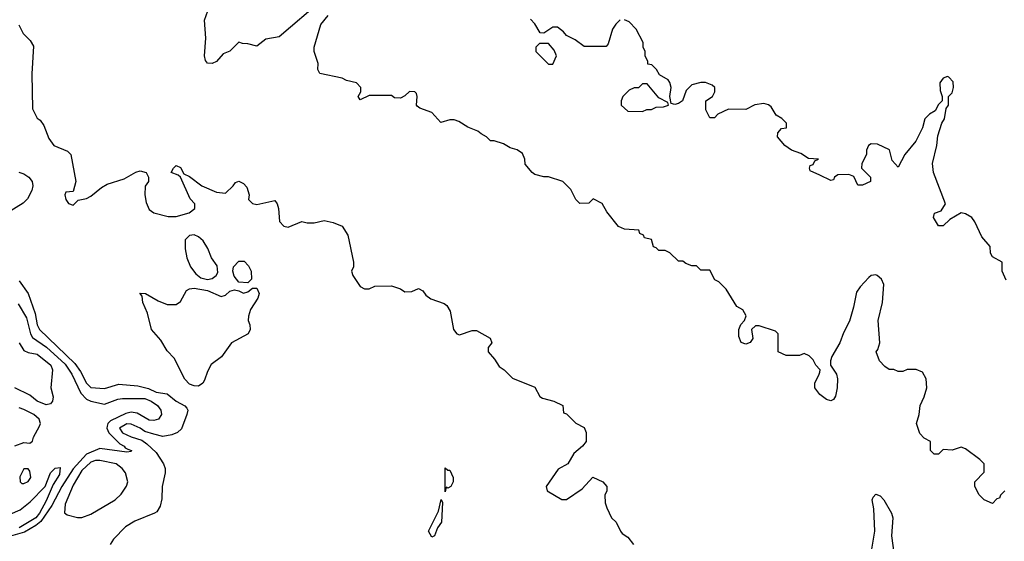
# Model space of a CAD drawing. Header units: inches. Extents: x 2380249 to 2585472, y 382747 to 546448.
# Tile 221 of 256: x 2476432 to 2480823, y 502585 to 504912. Entities that reach past the tile are written whole.
import ezdxf

# ---------------------------------------------------------------- set-up
doc = ezdxf.new("R2010")
doc.units = ezdxf.units.IN
doc.header["$MEASUREMENT"] = 0
doc.layers.add('C4570', color=7, linetype='Continuous')
doc.layers.add('C4580', color=7, linetype='Continuous')

msp = doc.modelspace()

# ---------------------------------------------------------------- linework, layer by layer
at = {"layer": 'C4570', "color": 4}
for points, elevation in [([(2477780.9, 504999.1), (2477590, 504834.8), (2477530, 504824.7), (2477490, 504794), (2477450, 504804.7), (2477425.4, 504805.4), (2477410, 504812), (2477370, 504772), (2477340.2, 504759.8), (2477310, 504726), (2477290, 504716), (2477270, 504718), (2477261, 504730), (2477256, 504750), (2477262, 504830), (2477256, 504910), (2477270.9, 504950.9)], 44), ([(2480000, 503352), (2479982, 503370), (2479970, 503394), (2479952.7, 503412.7), (2479930, 503422), (2479910, 503414), (2479850, 503414), (2479814, 503430), (2479814, 503510), (2479802, 503522), (2479730, 503546.8), (2479714, 503546), (2479695.3, 503530), (2479702, 503490), (2479690, 503472), (2479670, 503464.7), (2479650, 503472), (2479638.8, 503498.8), (2479639.1, 503530), (2479647.9, 503552.1), (2479664.7, 503570), (2479671.3, 503591.3), (2479656.9, 503616.9), (2479630, 503632), (2479582, 503710), (2479550, 503742), (2479531.6, 503751.6), (2479510, 503794), (2479470, 503794), (2479450, 503814), (2479430, 503814), (2479403.6, 503823.6), (2479390, 503834), (2479370, 503834), (2479331.6, 503871.6), (2479310, 503882), (2479282, 503882), (2479270, 503894), (2479258, 503898), (2479250, 503932), (2479218, 503938), (2479214, 503950), (2479198, 503958), (2479192.7, 503972.7), (2479130, 503978), (2479102, 503990), (2479050, 504054), (2479030, 504092), (2478990, 504112), (2478970, 504094), (2478930, 504092), (2478912, 504110), (2478890, 504154), (2478854, 504190), (2478790.9, 504210.9), (2478770, 504211), (2478730, 504221), (2478718, 504230), (2478687.1, 504267.1), (2478684.7, 504290), (2478674.8, 504314.8), (2478650.7, 504330.7), (2478619.8, 504339.8), (2478590, 504358), (2478548, 504372), (2478532, 504372), (2478514, 504390), (2478490, 504402), (2478475.3, 504415.3), (2478430, 504432), (2478390, 504458), (2478370, 504464.7), (2478350, 504464.7), (2478310, 504454), (2478270, 504498), (2478216.9, 504516.9), (2478205.4, 504525.4), (2478202, 504530), (2478204.7, 504570), (2478202, 504582), (2478194, 504590), (2478170, 504591.3), (2478150, 504572), (2478130, 504562), (2478103.6, 504563.6), (2478090, 504574), (2477990, 504574), (2477950, 504554), (2477942, 504570), (2477954, 504590), (2477954, 504610), (2477934, 504630), (2477890, 504641), (2477870, 504651), (2477771.3, 504671.3), (2477762, 504690), (2477763.6, 504716.4), (2477744.7, 504770), (2477744.7, 504790), (2477774.8, 504890), (2477807.3, 504930)], 44), ([(2479110, 504912), (2479090, 504892), (2479075.3, 504870), (2479056.4, 504803.6), (2479047.3, 504792.7), (2478950, 504792), (2478910, 504822), (2478870, 504842), (2478858, 504858), (2478830, 504878), (2478810, 504878), (2478770, 504852), (2478752.7, 504852.7), (2478730, 504894), (2478710, 504914)], 48), ([(2480000, 504217.9), (2479958, 504238), (2479954, 504250), (2479958, 504262), (2479970, 504266), (2479978, 504282), (2479994, 504290), (2479950, 504292), (2479915.3, 504315.3), (2479874, 504330), (2479844.7, 504350), (2479812, 504390), (2479812.7, 504407.3), (2479830, 504426), (2479851.1, 504428.9), (2479852, 504450), (2479830.9, 504470.9), (2479805.4, 504485.4), (2479783.6, 504523.6), (2479771.6, 504531.6), (2479750, 504538), (2479710, 504532), (2479670, 504512), (2479592.7, 504512.7), (2479546, 504490), (2479530, 504474), (2479510, 504474), (2479492, 504510), (2479492, 504550), (2479522, 504570), (2479532, 504590), (2479532, 504610), (2479519.8, 504619.8), (2479490, 504631.3), (2479470, 504631.3), (2479430, 504622), (2479404.7, 504595.3), (2479388, 504550), (2479370, 504538), (2479354, 504534), (2479338, 504538), (2479332, 504570), (2479338, 504610), (2479331.6, 504631.6), (2479323.6, 504643.6), (2479285.4, 504665.4), (2479272, 504690), (2479251.1, 504711.1), (2479234, 504714), (2479234, 504726), (2479222, 504750), (2479222, 504770), (2479212, 504790), (2479212, 504810), (2479182, 504870), (2479150, 504902), (2479130, 504912)], 48), ([(2476428.5, 504888.5), (2476447.7, 504850), (2476479.6, 504819.6), (2476493.4, 504793.4), (2476486.8, 504670), (2476490, 504514), (2476510, 504472), (2476523.6, 504463.6), (2476539.8, 504439.8), (2476562, 504382), (2476584.7, 504350), (2476644.9, 504324.9), (2476661, 504310), (2476682, 504190), (2476670, 504146), (2476638, 504142), (2476634, 504130), (2476638, 504110), (2476650, 504092), (2476670, 504084.7), (2476692.7, 504107.3), (2476730, 504114.8), (2476750, 504124), (2476796.6, 504163.4), (2476822, 504178), (2476898.4, 504201.6), (2476950, 504231), (2476970, 504237.3), (2476996, 504230), (2477006, 504210), (2477006, 504190), (2476991.3, 504168.7), (2476990.8, 504130), (2476996.8, 504096.8), (2477010, 504064.7), (2477030, 504051), (2477094.4, 504034.4), (2477130, 504034), (2477188, 504050), (2477213.2, 504070), (2477212.7, 504090), (2477192.5, 504112.5), (2477148.9, 504208.9), (2477139, 504219), (2477108, 504230), (2477118, 504250), (2477130, 504262), (2477150, 504252), (2477163.6, 504223.6), (2477190, 504212), (2477244.7, 504170), (2477310, 504142.8), (2477350, 504137.3), (2477384, 504170), (2477394, 504186), (2477410, 504192), (2477430, 504181), (2477444.5, 504164.5), (2477456, 504130), (2477452, 504110), (2477470, 504092), (2477490, 504086.8), (2477570, 504104.7), (2477581, 504090), (2477586.8, 504070), (2477590.9, 504010.9), (2477610, 503991.3), (2477630, 503986.8), (2477690, 504011), (2477714.6, 504005.4), (2477745.4, 504005.4), (2477790, 504016), (2477830, 504006.8), (2477870, 503990.8), (2477896, 503950), (2477921, 503830), (2477921, 503810), (2477911.3, 503790), (2477918, 503770), (2477950, 503722), (2477970, 503711.3), (2477990, 503711.3), (2478016.4, 503723.6), (2478090, 503724.7), (2478130, 503711.3), (2478150, 503698), (2478180.4, 503699.6), (2478210, 503712), (2478230, 503702), (2478243.5, 503683.5), (2478266.4, 503666.4), (2478325.4, 503645.4), (2478336.9, 503636.9), (2478351.6, 503611.6), (2478366.8, 503530), (2478382, 503510), (2478393.6, 503506.4), (2478450, 503524.7), (2478470, 503524.7), (2478530.9, 503490.9), (2478538, 503470), (2478522, 503450), (2478522, 503430), (2478550, 503398), (2478570, 503364.7), (2478592, 503350), (2478630, 503312), (2478730, 503272), (2478751.6, 503231.6), (2478763.6, 503223.6), (2478814, 503210), (2478854, 503190), (2478858, 503158), (2478870, 503154), (2478911.6, 503111.6), (2478950, 503092), (2478958, 503070), (2478958, 503030), (2478942, 503010), (2478903.5, 502976.5), (2478876, 502930), (2478833.2, 502906.8), (2478780.7, 502830), (2478784.7, 502810), (2478850, 502771.3), (2478870, 502771.3), (2478940.4, 502819.6), (2478988.4, 502871.6), (2479032, 502850), (2479051.3, 502830), (2479051.3, 502810), (2479042, 502790), (2479043.6, 502756.4), (2479050, 502734), (2479072, 502690), (2479092, 502670), (2479112, 502630), (2479119.6, 502619.6), (2479143.6, 502603.6), (2479170, 502571.3)], 36), ([(2476428.7, 504231.3), (2476450, 504224), (2476472.7, 504210), (2476487.7, 504190), (2476490.6, 504170), (2476486.8, 504150), (2476467.1, 504112.9), (2476447.1, 504092.9), (2476384.9, 504055.1)], 32), ([(2476430, 503747.3), (2476470.3, 503690.3), (2476500.6, 503600.6), (2476510.4, 503550), (2476520.4, 503530), (2476677.8, 503377.8), (2476702.8, 503342.8), (2476730, 503290.8), (2476750, 503270.8), (2476810, 503267.3), (2476874.5, 503285.5), (2476958.8, 503278.8), (2477006.6, 503266.6), (2477041, 503250), (2477090, 503243.1), (2477130.4, 503210), (2477168.9, 503188.9), (2477178.3, 503178.3), (2477182.4, 503170), (2477177.6, 503150), (2477154, 503086), (2477136, 503070), (2477110, 503059.5), (2477070, 503052.3), (2477030, 503062.9), (2476990, 503075.1), (2476969.2, 503090), (2476930, 503107.3), (2476910, 503109.6), (2476878, 503090), (2476890, 503068.9), (2476930, 503050.4), (2476976.5, 503036.5), (2476999, 503019), (2477040.7, 502980.7), (2477073, 502930), (2477081.6, 502910), (2477080.5, 502890), (2477067.3, 502830), (2477066.4, 502773.6), (2477058.8, 502741.2), (2477043.6, 502716.4), (2477034, 502710), (2476945.8, 502674.2), (2476904, 502650), (2476850, 502594), (2476836, 502570)], 32), ([(2476425, 503645), (2476462.3, 503582.3), (2476480.2, 503510), (2476490, 503494), (2476551.2, 503451.2), (2476635, 503375), (2476665.2, 503330), (2476705.4, 503245.4), (2476730, 503219.5), (2476750, 503210.2), (2476810, 503196.5), (2476870, 503218.7), (2476890, 503221.6), (2476990, 503221.7), (2477019.1, 503210), (2477046.8, 503190), (2477061, 503170), (2477064.7, 503150), (2477051, 503130), (2477030, 503123.6), (2477010, 503124.7), (2476956.4, 503156.4), (2476930, 503160.5), (2476904.9, 503155.1), (2476837.4, 503122.6), (2476824.9, 503110), (2476822, 503098), (2476820.9, 503090), (2476829.3, 503069.3), (2476879.2, 503019.2), (2476898.8, 503010), (2476902.5, 503002.5), (2476915.2, 502995.2), (2476930.3, 502990.3), (2476930, 502986), (2476910, 502982.7), (2476790, 502998.7), (2476730, 502972.9), (2476670, 502908.3), (2476620.6, 502830), (2476575.3, 502744.7), (2476526.7, 502673.3), (2476504.7, 502655.3), (2476453.7, 502626.3), (2476327.2, 502590)], 28), ([(2476430.3, 503470), (2476450, 503436.3), (2476470, 503427.3), (2476510, 503419.1), (2476570.8, 503370), (2476578, 503350), (2476571.3, 503270), (2476581, 503230), (2476578, 503210), (2476570, 503198), (2476550, 503194), (2476510, 503209.5), (2476477.2, 503237.2), (2476410, 503269.4)], 24), ([(2480000, 503239.6), (2479999.8, 503239.8), (2479978, 503270), (2479978, 503290), (2479998, 503330), (2480000, 503340)], 44), ([(2476410, 503011.3), (2476450, 503026), (2476478, 503022), (2476488.7, 503031.3), (2476494, 503050), (2476521.2, 503098.8), (2476524.5, 503110), (2476518.4, 503130), (2476495.1, 503150), (2476450, 503173.3), (2476430, 503179.6)], 28), ([(2476390, 502705.2), (2476434.9, 502725.1), (2476478.7, 502761.3), (2476545.1, 502830), (2476570, 502890.7), (2476590, 502910.6), (2476613.4, 502913.4), (2476610, 502882.7), (2476581.2, 502838.8), (2476550, 502765.6), (2476520.2, 502710), (2476504.6, 502690), (2476430, 502644.7)], 24)]:
    msp.add_lwpolyline(points, dxfattribs=dict(at, elevation=elevation))
for points, elevation in [([(2478790, 504806), (2478750, 504806), (2478734, 504790), (2478734, 504770), (2478790, 504714), (2478810, 504714), (2478826, 504750), (2478816.4, 504776.4)], 48), ([(2479230, 504626), (2479210, 504626), (2479191.6, 504608.4), (2479172.7, 504607.3), (2479150, 504598), (2479122, 504570), (2479114, 504550), (2479114, 504530), (2479143.6, 504503.6), (2479210, 504502), (2479228.4, 504511.6), (2479250, 504512), (2479270, 504522), (2479303.6, 504523.6), (2479326, 504530), (2479322, 504542), (2479283.1, 504563.1)], 48), ([(2477210, 503952.3), (2477190, 503949.3), (2477170.4, 503929.6), (2477170.3, 503890), (2477176.9, 503850), (2477193.6, 503810), (2477217.5, 503777.5), (2477240.1, 503760.1), (2477270, 503753), (2477290, 503757.6), (2477308.2, 503770), (2477315.5, 503784.5), (2477313.5, 503813.5), (2477287.2, 503850), (2477271.8, 503891.8), (2477250, 503926), (2477230, 503943.6)], 36), ([(2477450, 503738), (2477410, 503741.2), (2477388, 503768), (2477383, 503790), (2477386.3, 503810), (2477410, 503834.4), (2477434, 503834), (2477453.2, 503813.2), (2477464, 503790), (2477466, 503754)], 32), ([(2477230, 503277.7), (2477210, 503278.7), (2477190, 503286.6), (2477168.3, 503308.3), (2477121.5, 503401.5), (2477090, 503435.1), (2477061.7, 503481.7), (2477020.5, 503530), (2477002.5, 503602.5), (2476981.2, 503650), (2476978, 503678), (2476968.7, 503691.3), (2476994, 503690), (2477050, 503658), (2477090, 503642), (2477130, 503642), (2477150, 503654), (2477176.4, 503703.6), (2477188.9, 503711.1), (2477210, 503714), (2477270, 503703.8), (2477330, 503677.3), (2477350, 503682.8), (2477370, 503700.7), (2477390, 503707.3), (2477410, 503702.8), (2477430, 503691.3), (2477450, 503698), (2477470, 503714), (2477490, 503714), (2477500.7, 503690), (2477494.4, 503670), (2477461.1, 503618.9), (2477452.4, 503590), (2477450.5, 503570), (2477459.1, 503550), (2477460.7, 503530), (2477451, 503510), (2477377.3, 503470), (2477332, 503408), (2477286.5, 503373.5), (2477270, 503342.7), (2477256.9, 503303.1), (2477248.4, 503290)], 32), ([(2476790, 502945.6), (2476770, 502945.6), (2476750, 502937.4), (2476710, 502900.7), (2476670, 502836), (2476634.8, 502750), (2476632, 502712), (2476643.6, 502703.6), (2476690, 502691.3), (2476710, 502691.3), (2476750, 502706), (2476858, 502770), (2476884.7, 502795.3), (2476909.1, 502830.9), (2476914, 502850), (2476904, 502890), (2476889, 502910), (2476862, 502930)], 32), ([(2476470, 502908), (2476450, 502908), (2476432.7, 502872.7), (2476434, 502850), (2476442, 502842), (2476450, 502842), (2476470, 502852), (2476482, 502870), (2476477.2, 502897.2)], 28), ([(2478342, 502902), (2478350, 502902), (2478364.7, 502870), (2478364.7, 502850), (2478354.8, 502830), (2478342, 502822), (2478334, 502826), (2478330, 502806), (2478330, 502912)], 32), ([(2478270, 502604), (2478255.3, 502630), (2478300.2, 502719.8), (2478312, 502772), (2478318, 502758), (2478313.4, 502670), (2478295.5, 502644.5), (2478282, 502610)], 32)]:
    msp.add_lwpolyline(points, close=True, dxfattribs=dict(at, elevation=elevation))
at = {"layer": 'C4580', "color": 4}
for points, elevation in [([(2480831.3, 503750), (2480814, 503790), (2480814, 503830), (2480770, 503854), (2480762, 503870), (2480759.6, 503899.6), (2480723.6, 503943.6), (2480692, 504010), (2480678, 504030), (2480650, 504046), (2480630, 504050.8), (2480580.2, 504019.8), (2480550, 503992), (2480530, 503992), (2480506.8, 504030), (2480511.3, 504048.7), (2480541, 504059), (2480560.7, 504090), (2480506.8, 504230), (2480502.8, 504270), (2480522.8, 504350), (2480526.4, 504393.6), (2480544.7, 504450), (2480556, 504470), (2480563.6, 504516.4), (2480574, 504530), (2480574, 504570), (2480590, 504586), (2480596, 504610), (2480594.8, 504634.8), (2480576, 504656), (2480570, 504658), (2480550, 504651.3), (2480535.3, 504630), (2480536.4, 504596.4), (2480546, 504570), (2480546, 504550), (2480530, 504534), (2480514.6, 504505.4), (2480489.1, 504490.9), (2480468, 504470), (2480458, 504430), (2480429, 504370), (2480379, 504310), (2480350, 504254), (2480323.6, 504283.6), (2480310.7, 504330.7), (2480256.9, 504356.9), (2480230, 504358), (2480218, 504350), (2480208, 504330), (2480208, 504310), (2480188, 504270), (2480186, 504250), (2480226, 504210), (2480226, 504190), (2480190, 504174), (2480170, 504174), (2480152.7, 504212.7), (2480130, 504222), (2480080.4, 504219.6), (2480066, 504210), (2480062, 504198), (2480050, 504194), (2480000, 504217.9)], 48), ([(2480826, 502810), (2480806, 502790), (2480802, 502778), (2480790, 502774), (2480770, 502754), (2480734, 502770), (2480711.6, 502791.6), (2480691.3, 502830), (2480692, 502850), (2480732.7, 502892.7), (2480734, 502930), (2480714, 502950), (2480650, 502998), (2480630, 503004.7), (2480590, 502992), (2480550, 502994), (2480530, 502974), (2480510, 502974), (2480494, 502990), (2480494, 503030), (2480465.4, 503045.4), (2480446.4, 503066.4), (2480431.3, 503110), (2480442.8, 503150), (2480447.3, 503190), (2480466, 503230), (2480478, 503270), (2480474.8, 503310), (2480458.8, 503338.8), (2480430, 503352), (2480390, 503352), (2480370, 503342), (2480350, 503342), (2480330, 503352), (2480310, 503352), (2480290, 503364.7), (2480266.8, 503390), (2480251.3, 503430), (2480259.1, 503440.9), (2480267.7, 503470), (2480261.3, 503570), (2480279.3, 503650), (2480285.5, 503730), (2480274.7, 503754.7), (2480256, 503770), (2480250, 503773.4), (2480230, 503770.6), (2480218.3, 503761.7), (2480179.7, 503720.3), (2480164, 503696), (2480151.2, 503628.8), (2480132.5, 503567.5), (2480105.4, 503514.6), (2480089.3, 503470), (2480053.2, 503410), (2480048.7, 503390), (2480048, 503370), (2480075.1, 503330), (2480079.5, 503310), (2480078.4, 503270), (2480070, 503232), (2480062, 503218), (2480050, 503211.3), (2480030, 503218), (2480000, 503239.6)], 44), ([(2480000, 503340), (2480002, 503350), (2480000, 503352)], 44), ([(2480232, 502550), (2480245.1, 502630), (2480241.1, 502730), (2480234.5, 502770), (2480238, 502782), (2480250, 502794.8), (2480270, 502787.7), (2480285.5, 502770), (2480320.5, 502710), (2480326.4, 502690), (2480319.6, 502610), (2480337, 502490)], 36)]:
    msp.add_lwpolyline(points, dxfattribs=dict(at, elevation=elevation))

doc.saveas('drawing.dxf')
